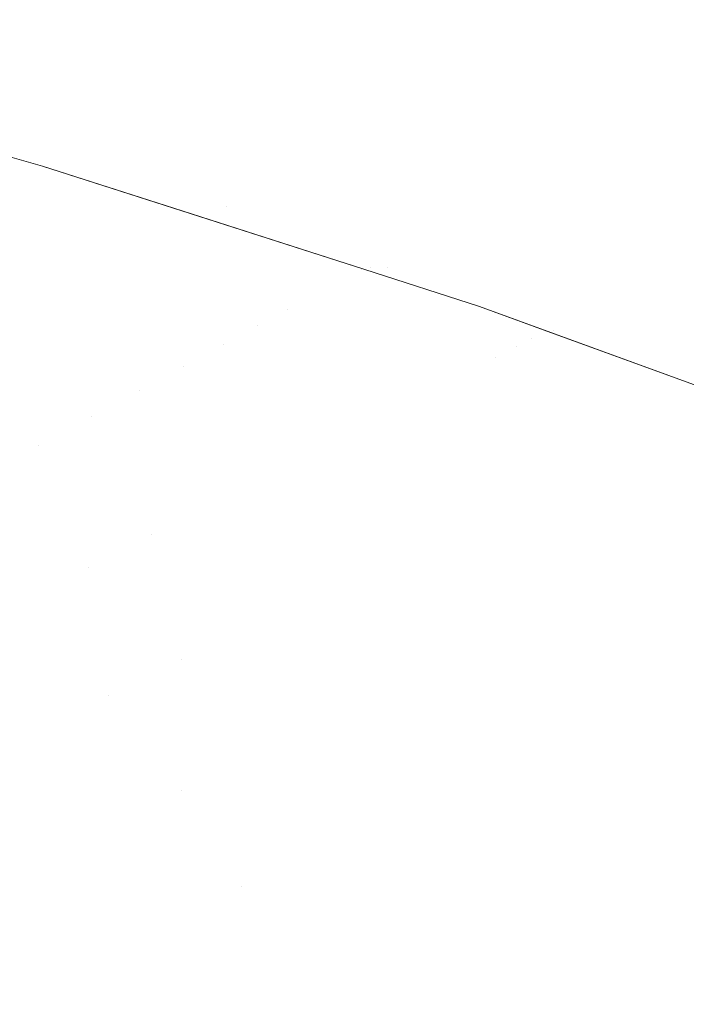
# Model space of a CAD drawing. Header units: centimetres. Extents: x -62 to 63, y 4 to 6.
# Tile 227 of 256: x -20.1065 to -20.088, y 5.9586 to 5.986. Entities that reach past the tile are written whole.
import ezdxf

# ---------------------------------------------------------------- set-up
doc = ezdxf.new("R2010")
doc.units = ezdxf.units.CM
doc.header["$LTSCALE"] = 2.54
doc.layers.add('Lucido design-1', color=7, linetype='Continuous')

# ---------------------------------------------------------------- blocks, each defined once
blk = doc.blocks.new('Gruppo-4-1')
at = {"color": 7, "linetype": 'Continuous', "lineweight": 9}
for points, invisible_edges in [([(62.978378, 5.986815, -2276.27217), (-61.851453, 5.986815, -2276.27217), (-61.851453, 5.984551, -2276.26844), (62.978378, 5.984551, -2276.26844)], 5), ([(-20.105485, 5.985551, -2276.681387), (-20.108271, 5.985551, -2276.68577), (-20.113974, 5.987031, -2276.685154), (-20.111141, 5.987031, -2276.680697)], 15), ([(-20.111141, 5.987031, -2276.680697), (-20.108002, 5.987031, -2276.676297), (-20.102398, 5.985551, -2276.677061), (-20.105485, 5.985551, -2276.681387)], 15), ([(-20.099018, 5.985551, -2276.672797), (-20.102398, 5.985551, -2276.677061), (-20.108002, 5.987031, -2276.676297), (-20.104565, 5.987031, -2276.671961)], 15), ([(-20.104565, 5.987031, -2276.671961), (-20.10084, 5.987031, -2276.667694), (-20.095355, 5.985551, -2276.668601), (-20.099018, 5.985551, -2276.672797)], 15), ([(-20.091418, 5.985551, -2276.664477), (-20.095355, 5.985551, -2276.668601), (-20.10084, 5.987031, -2276.667694), (-20.096836, 5.987031, -2276.6635)], 15), ([(-20.096836, 5.987031, -2276.6635), (-20.092564, 5.987031, -2276.659385), (-20.087218, 5.985551, -2276.66043), (-20.091418, 5.985551, -2276.664477)], 15), ([(-20.082765, 5.985551, -2276.656464), (-20.087218, 5.985551, -2276.66043), (-20.092564, 5.987031, -2276.659385), (-20.088036, 5.987031, -2276.655352)], 15), ([(-20.105886, 5.981893, -2276.92217), (-20.11897, 5.985541, -2276.72217), (-20.113252, 5.983947, -2276.72217)], 9), ([(-20.11897, 5.985541, -2276.72217), (-20.105886, 5.981893, -2276.92217), (-20.107662, 5.982388, -2276.92217)], 9), ([(-20.10515, 5.984013, -2276.690732), (-20.107276, 5.984013, -2276.695139), (-20.11291, 5.985551, -2276.694685), (-20.110749, 5.985551, -2276.690205)], 15), ([(-20.110749, 5.985551, -2276.690205), (-20.108271, 5.985551, -2276.68577), (-20.102714, 5.984013, -2276.686371), (-20.10515, 5.984013, -2276.690732)], 15), ([(-20.099974, 5.984013, -2276.68206), (-20.102714, 5.984013, -2276.686371), (-20.108271, 5.985551, -2276.68577), (-20.105485, 5.985551, -2276.681387)], 15), ([(-20.105485, 5.985551, -2276.681387), (-20.102398, 5.985551, -2276.677061), (-20.096937, 5.984013, -2276.677805), (-20.099974, 5.984013, -2276.68206)], 15), ([(-20.093613, 5.984013, -2276.673611), (-20.096937, 5.984013, -2276.677805), (-20.102398, 5.985551, -2276.677061), (-20.099018, 5.985551, -2276.672797)], 15), ([(-20.099018, 5.985551, -2276.672797), (-20.095355, 5.985551, -2276.668601), (-20.090011, 5.984013, -2276.669484), (-20.093613, 5.984013, -2276.673611)], 15), ([(-20.086139, 5.984013, -2276.665428), (-20.090011, 5.984013, -2276.669484), (-20.095355, 5.985551, -2276.668601), (-20.091418, 5.985551, -2276.664477)], 15), ([(-20.091418, 5.985551, -2276.664477), (-20.087218, 5.985551, -2276.66043), (-20.082007, 5.984013, -2276.661448), (-20.086139, 5.984013, -2276.665428)], 15), ([(62.978378, 5.984551, -2276.26844), (-61.851453, 5.984551, -2276.26844), (-61.851453, 5.982127, -2276.264812), (62.978378, 5.982127, -2276.264812)], 5), ([(-20.113252, 5.983947, -2276.72217), (-20.107662, 5.982388, -2276.72217), (-20.105886, 5.981893, -2276.72217), (-20.105886, 5.981893, -2276.92217)], 12), ([(-20.106179, 5.982418, -2276.708787), (-20.106997, 5.982418, -2276.713237), (-20.112566, 5.984013, -2276.713089), (-20.111734, 5.984013, -2276.708565)], 15), ([(-20.111734, 5.984013, -2276.708565), (-20.110573, 5.984013, -2276.704061), (-20.105036, 5.982418, -2276.704357), (-20.106179, 5.982418, -2276.708787)], 15), ([(-20.103573, 5.982418, -2276.699952), (-20.105036, 5.982418, -2276.704357), (-20.110573, 5.984013, -2276.704061), (-20.109085, 5.984013, -2276.699584)], 15), ([(-20.109085, 5.984013, -2276.699584), (-20.107276, 5.984013, -2276.695139), (-20.101793, 5.982418, -2276.69558), (-20.103573, 5.982418, -2276.699952)], 15), ([(-20.099702, 5.982418, -2276.691245), (-20.101793, 5.982418, -2276.69558), (-20.107276, 5.984013, -2276.695139), (-20.10515, 5.984013, -2276.690732)], 15), ([(-20.10515, 5.984013, -2276.690732), (-20.102714, 5.984013, -2276.686371), (-20.097305, 5.982418, -2276.686955), (-20.099702, 5.982418, -2276.691245)], 15), ([(-20.09461, 5.982418, -2276.682714), (-20.097305, 5.982418, -2276.686955), (-20.102714, 5.984013, -2276.686371), (-20.099974, 5.984013, -2276.68206)], 15), ([(-20.099974, 5.984013, -2276.68206), (-20.096937, 5.984013, -2276.677805), (-20.091623, 5.982418, -2276.678529), (-20.09461, 5.982418, -2276.682714)], 15), ([(-20.088353, 5.982418, -2276.674404), (-20.091623, 5.982418, -2276.678529), (-20.096937, 5.984013, -2276.677805), (-20.093613, 5.984013, -2276.673611)], 15), ([(-20.093613, 5.984013, -2276.673611), (-20.090011, 5.984013, -2276.669484), (-20.084809, 5.982418, -2276.670344), (-20.088353, 5.982418, -2276.674404)], 15), ([(-20.081001, 5.982418, -2276.666355), (-20.084809, 5.982418, -2276.670344), (-20.090011, 5.984013, -2276.669484), (-20.086139, 5.984013, -2276.665428)], 15), ([(-20.105886, 5.981893, -2276.72217), (-20.107662, 5.982388, -2276.72217), (-20.107489, 5.982418, -2276.7177)], 10), ([(-20.105886, 5.981893, -2276.72217), (-20.107489, 5.982418, -2276.7177), (-20.096809, 5.979077, -2276.717842)], 11), ([(-20.107489, 5.982418, -2276.7177), (-20.106997, 5.982418, -2276.713237), (-20.096333, 5.979077, -2276.713521), (-20.096809, 5.979077, -2276.717842)], 15), ([(-20.106997, 5.982418, -2276.713237), (-20.106179, 5.982418, -2276.708787), (-20.10078, 5.980772, -2276.709003)], 11), ([(-20.10078, 5.980772, -2276.709003), (-20.096333, 5.979077, -2276.713521), (-20.106997, 5.982418, -2276.713237)], 11), ([(-20.10078, 5.980772, -2276.709003), (-20.106179, 5.982418, -2276.708787), (-20.105036, 5.982418, -2276.704357), (-20.099656, 5.980772, -2276.704644)], 15), ([(-20.099656, 5.980772, -2276.704644), (-20.105036, 5.982418, -2276.704357), (-20.103573, 5.982418, -2276.699952), (-20.098216, 5.980772, -2276.700311)], 15), ([(-20.098216, 5.980772, -2276.700311), (-20.103573, 5.982418, -2276.699952), (-20.101793, 5.982418, -2276.69558), (-20.096465, 5.980772, -2276.696009)], 15), ([(-20.096465, 5.980772, -2276.696009), (-20.101793, 5.982418, -2276.69558), (-20.099702, 5.982418, -2276.691245), (-20.094407, 5.980772, -2276.691744)], 15), ([(-20.094407, 5.980772, -2276.691744), (-20.099702, 5.982418, -2276.691245), (-20.097305, 5.982418, -2276.686955), (-20.092049, 5.980772, -2276.687523)], 15), ([(-20.089397, 5.980772, -2276.683351), (-20.092049, 5.980772, -2276.687523), (-20.097305, 5.982418, -2276.686955), (-20.09461, 5.982418, -2276.682714)], 15), ([(-20.09461, 5.982418, -2276.682714), (-20.091623, 5.982418, -2276.678529), (-20.086459, 5.980772, -2276.679233), (-20.089397, 5.980772, -2276.683351)], 15), ([(-20.083242, 5.980772, -2276.675174), (-20.086459, 5.980772, -2276.679233), (-20.091623, 5.982418, -2276.678529), (-20.088353, 5.982418, -2276.674404)], 15), ([(-20.088353, 5.982418, -2276.674404), (-20.084809, 5.982418, -2276.670344), (-20.079755, 5.980772, -2276.67118), (-20.083242, 5.980772, -2276.675174)], 15), ([(62.978378, 5.982127, -2276.264812), (-61.851453, 5.982127, -2276.264812), (-61.851453, 5.979547, -2276.261294), (62.978378, 5.979547, -2276.261294)], 5), ([(-20.102841, 5.980419, -2276.931524), (-20.10824, 5.982058, -2276.931524), (-20.107915, 5.982258, -2276.928414), (-20.102502, 5.980615, -2276.928414)], 15), ([(-20.102502, 5.980615, -2276.928414), (-20.107915, 5.982258, -2276.928414), (-20.107719, 5.982378, -2276.925294), (-20.102299, 5.980733, -2276.925294)], 15), ([(-20.107719, 5.982378, -2276.925294), (-20.107662, 5.982388, -2276.92217), (-20.105886, 5.981893, -2276.92217)], 9), ([(-20.102299, 5.980733, -2276.925294), (-20.107719, 5.982378, -2276.925294), (-20.105886, 5.981893, -2276.92217)], 11), ([(-20.103315, 5.980145, -2276.934621), (-20.108695, 5.981779, -2276.934621), (-20.10824, 5.982058, -2276.931524), (-20.102841, 5.980419, -2276.931524)], 15), ([(-20.105886, 5.981893, -2276.72217), (-20.096983, 5.97903, -2276.72217), (-20.096983, 5.97903, -2276.92217), (-20.102247, 5.980722, -2276.92217)], 10), ([(-20.102247, 5.980722, -2276.92217), (-20.105886, 5.981893, -2276.92217), (-20.105886, 5.981893, -2276.72217)], 10), ([(-20.096809, 5.979077, -2276.717842), (-20.096983, 5.97903, -2276.72217), (-20.105886, 5.981893, -2276.72217)], 9), ([(-20.105886, 5.981893, -2276.92217), (-20.102247, 5.980722, -2276.92217), (-20.102299, 5.980733, -2276.925294)], 10), ([(-20.103921, 5.979794, -2276.9377), (-20.109277, 5.981421, -2276.9377), (-20.108695, 5.981779, -2276.934621), (-20.103315, 5.980145, -2276.934621)], 15), ([(-20.104658, 5.979368, -2276.940757), (-20.109986, 5.980986, -2276.940757), (-20.109277, 5.981421, -2276.9377), (-20.103921, 5.979794, -2276.9377)], 15), ([(-20.105524, 5.978867, -2276.943786), (-20.110818, 5.980475, -2276.943786), (-20.109986, 5.980986, -2276.940757), (-20.104658, 5.979368, -2276.940757)], 15), ([(-20.099656, 5.980772, -2276.704644), (-20.094434, 5.979077, -2276.704923), (-20.09554, 5.979077, -2276.709213), (-20.10078, 5.980772, -2276.709003)], 15), ([(-20.10078, 5.980772, -2276.709003), (-20.09554, 5.979077, -2276.709213), (-20.096333, 5.979077, -2276.713521)], 11), ([(-20.098216, 5.980772, -2276.700311), (-20.093017, 5.979077, -2276.700658), (-20.094434, 5.979077, -2276.704923), (-20.099656, 5.980772, -2276.704644)], 15), ([(-20.096465, 5.980772, -2276.696009), (-20.091294, 5.979077, -2276.696425), (-20.093017, 5.979077, -2276.700658), (-20.098216, 5.980772, -2276.700311)], 15), ([(-20.094407, 5.980772, -2276.691744), (-20.089269, 5.979077, -2276.692228), (-20.091294, 5.979077, -2276.696425), (-20.096465, 5.980772, -2276.696009)], 15), ([(-20.092049, 5.980772, -2276.687523), (-20.086949, 5.979077, -2276.688074), (-20.089269, 5.979077, -2276.692228), (-20.094407, 5.980772, -2276.691744)], 15), ([(-20.084339, 5.979077, -2276.683968), (-20.086949, 5.979077, -2276.688074), (-20.092049, 5.980772, -2276.687523), (-20.089397, 5.980772, -2276.683351)], 15), ([(-20.089397, 5.980772, -2276.683351), (-20.086459, 5.980772, -2276.679233), (-20.081447, 5.979077, -2276.679916), (-20.084339, 5.979077, -2276.683968)], 15), ([(-20.102502, 5.980615, -2276.928414), (-20.09725, 5.978923, -2276.928414), (-20.097602, 5.978731, -2276.931524), (-20.102841, 5.980419, -2276.931524)], 15), ([(-20.102299, 5.980733, -2276.925294), (-20.097039, 5.979038, -2276.925294), (-20.09725, 5.978923, -2276.928414), (-20.102502, 5.980615, -2276.928414)], 15), ([(-20.102247, 5.980722, -2276.92217), (-20.096983, 5.97903, -2276.92217), (-20.097039, 5.979038, -2276.925294), (-20.102299, 5.980733, -2276.925294)], 14), ([(-20.106516, 5.978293, -2276.946785), (-20.111772, 5.979889, -2276.946785), (-20.110818, 5.980475, -2276.943786), (-20.105524, 5.978867, -2276.943786)], 15), ([(-20.102841, 5.980419, -2276.931524), (-20.097602, 5.978731, -2276.931524), (-20.098093, 5.978463, -2276.934621), (-20.103315, 5.980145, -2276.934621)], 15), ([(-20.103315, 5.980145, -2276.934621), (-20.098093, 5.978463, -2276.934621), (-20.098722, 5.97812, -2276.9377), (-20.103921, 5.979794, -2276.9377)], 15), ([(-20.107632, 5.977647, -2276.94975), (-20.112845, 5.97923, -2276.94975), (-20.111772, 5.979889, -2276.946785), (-20.106516, 5.978293, -2276.946785)], 15), ([(-20.099088, 5.97792, -2276.939231), (-20.099487, 5.977702, -2276.940757), (-20.104658, 5.979368, -2276.940757), (-20.103921, 5.979794, -2276.9377)], 15), ([(-20.103921, 5.979794, -2276.9377), (-20.098722, 5.97812, -2276.9377), (-20.099088, 5.97792, -2276.939231)], 11), ([(62.978378, 5.979547, -2276.261294), (-61.851453, 5.979547, -2276.261294), (-61.851453, 5.976816, -2276.257891), (62.978378, 5.976816, -2276.257891)], 5), ([(-20.09992, 5.977466, -2276.942275), (-20.100386, 5.977212, -2276.943786), (-20.105524, 5.978867, -2276.943786), (-20.104658, 5.979368, -2276.940757)], 15), ([(-20.104658, 5.979368, -2276.940757), (-20.099487, 5.977702, -2276.940757), (-20.09992, 5.977466, -2276.942275)], 11), ([(-20.100884, 5.97694, -2276.94529), (-20.101416, 5.97665, -2276.946785), (-20.106516, 5.978293, -2276.946785), (-20.105524, 5.978867, -2276.943786)], 15), ([(-20.105524, 5.978867, -2276.943786), (-20.100386, 5.977212, -2276.943786), (-20.100884, 5.97694, -2276.94529)], 11), ([(-20.092324, 5.977101, -2276.929971), (-20.092525, 5.976998, -2276.931524), (-20.097602, 5.978731, -2276.931524), (-20.09725, 5.978923, -2276.928414)], 15), ([(-20.09216, 5.977186, -2276.928414), (-20.09725, 5.978923, -2276.928414), (-20.097039, 5.979038, -2276.925294), (-20.091942, 5.977299, -2276.925294)], 15), ([(-20.09725, 5.978923, -2276.928414), (-20.09216, 5.977186, -2276.928414), (-20.092324, 5.977101, -2276.929971)], 11), ([(-20.097039, 5.979038, -2276.925294), (-20.096983, 5.97903, -2276.92217), (-20.093773, 5.977998, -2276.92217)], 9), ([(-20.093773, 5.977998, -2276.92217), (-20.091942, 5.977299, -2276.925294), (-20.097039, 5.979038, -2276.925294)], 11), ([(-20.093773, 5.977998, -2276.72217), (-20.096983, 5.97903, -2276.72217), (-20.096809, 5.979077, -2276.717842)], 10), ([(-20.096983, 5.97903, -2276.72217), (-20.093773, 5.977998, -2276.72217), (-20.093773, 5.977998, -2276.92217), (-20.096983, 5.97903, -2276.92217)], 10), ([(-20.096809, 5.979077, -2276.717842), (-20.091712, 5.977336, -2276.71791), (-20.093773, 5.977998, -2276.72217)], 11), ([(-20.091712, 5.977336, -2276.71791), (-20.096809, 5.979077, -2276.717842), (-20.096333, 5.979077, -2276.713521), (-20.091243, 5.977336, -2276.713657)], 15), ([(-20.091243, 5.977336, -2276.713657), (-20.096333, 5.979077, -2276.713521), (-20.09554, 5.979077, -2276.709213), (-20.090463, 5.977336, -2276.709416)], 15), ([(-20.090463, 5.977336, -2276.709416), (-20.09554, 5.979077, -2276.709213), (-20.094434, 5.979077, -2276.704923), (-20.089374, 5.977336, -2276.705193)], 15), ([(-20.089374, 5.977336, -2276.705193), (-20.094434, 5.979077, -2276.704923), (-20.093017, 5.979077, -2276.700658), (-20.08798, 5.977336, -2276.700995)], 15), ([(-20.08798, 5.977336, -2276.700995), (-20.093017, 5.979077, -2276.700658), (-20.091294, 5.979077, -2276.696425), (-20.086283, 5.977336, -2276.696828)], 15), ([(-20.086283, 5.977336, -2276.696828), (-20.091294, 5.979077, -2276.696425), (-20.089269, 5.979077, -2276.692228), (-20.08429, 5.977336, -2276.692697)], 15), ([(-20.08429, 5.977336, -2276.692697), (-20.089269, 5.979077, -2276.692228), (-20.086949, 5.979077, -2276.688074), (-20.082006, 5.977336, -2276.688608)], 15), ([(-20.092761, 5.976876, -2276.933075), (-20.093033, 5.976736, -2276.934621), (-20.098093, 5.978463, -2276.934621), (-20.097602, 5.978731, -2276.931524)], 15), ([(-20.097602, 5.978731, -2276.931524), (-20.092525, 5.976998, -2276.931524), (-20.092761, 5.976876, -2276.933075)], 11), ([(-20.093341, 5.976577, -2276.936163), (-20.093684, 5.976401, -2276.9377), (-20.098722, 5.97812, -2276.9377), (-20.098093, 5.978463, -2276.934621)], 15), ([(-20.098093, 5.978463, -2276.934621), (-20.093033, 5.976736, -2276.934621), (-20.093341, 5.976577, -2276.936163)], 11), ([(-20.101979, 5.976343, -2276.948272), (-20.102574, 5.976018, -2276.94975), (-20.107632, 5.977647, -2276.94975), (-20.106516, 5.978293, -2276.946785)], 15), ([(-20.106516, 5.978293, -2276.946785), (-20.101416, 5.97665, -2276.946785), (-20.101979, 5.976343, -2276.948272)], 11), ([(-20.099088, 5.97792, -2276.939231), (-20.098722, 5.97812, -2276.9377), (-20.093684, 5.976401, -2276.9377), (-20.094063, 5.976206, -2276.939231)], 15), ([(-20.094063, 5.976206, -2276.939231), (-20.094476, 5.975992, -2276.940757), (-20.099487, 5.977702, -2276.940757), (-20.099088, 5.97792, -2276.939231)], 15), ([(-20.086951, 5.975506, -2276.92217), (-20.091879, 5.977306, -2276.92217), (-20.093773, 5.977998, -2276.72217), (-20.086951, 5.975506, -2276.72217)], 10), ([(-20.091879, 5.977306, -2276.92217), (-20.093773, 5.977998, -2276.92217), (-20.093773, 5.977998, -2276.72217)], 10), ([(-20.086951, 5.975506, -2276.72217), (-20.093773, 5.977998, -2276.72217), (-20.091712, 5.977336, -2276.71791)], 10), ([(-20.093773, 5.977998, -2276.92217), (-20.091879, 5.977306, -2276.92217), (-20.091942, 5.977299, -2276.925294)], 10), ([(-20.1032, 5.975676, -2276.951217), (-20.103858, 5.975318, -2276.952675), (-20.108869, 5.976932, -2276.952675), (-20.107632, 5.977647, -2276.94975)], 15), ([(-20.107632, 5.977647, -2276.94975), (-20.102574, 5.976018, -2276.94975), (-20.1032, 5.975676, -2276.951217)], 11), ([(-20.09992, 5.977466, -2276.942275), (-20.099487, 5.977702, -2276.940757), (-20.094476, 5.975992, -2276.940757), (-20.094924, 5.975762, -2276.942275)], 15), ([(-20.100884, 5.97694, -2276.94529), (-20.100386, 5.977212, -2276.943786), (-20.095406, 5.975513, -2276.943786), (-20.095923, 5.975247, -2276.94529)], 15), ([(-20.094924, 5.975762, -2276.942275), (-20.095406, 5.975513, -2276.943786), (-20.100386, 5.977212, -2276.943786), (-20.09992, 5.977466, -2276.942275)], 15), ([(-20.087103, 5.975472, -2276.926855), (-20.087235, 5.975407, -2276.928414), (-20.09216, 5.977186, -2276.928414), (-20.091942, 5.977299, -2276.925294)], 15), ([(-20.091879, 5.977306, -2276.92217), (-20.086951, 5.975506, -2276.92217), (-20.087009, 5.975518, -2276.925294), (-20.091942, 5.977299, -2276.925294)], 14), ([(-20.091942, 5.977299, -2276.925294), (-20.087009, 5.975518, -2276.925294), (-20.087103, 5.975472, -2276.926855)], 11), ([(-20.091712, 5.977336, -2276.71791), (-20.086779, 5.975554, -2276.717976), (-20.086951, 5.975506, -2276.72217)], 11), ([(-20.091243, 5.977336, -2276.713657), (-20.086317, 5.975554, -2276.713788), (-20.086779, 5.975554, -2276.717976), (-20.091712, 5.977336, -2276.71791)], 15), ([(-20.090463, 5.977336, -2276.709416), (-20.085549, 5.975554, -2276.709612), (-20.086317, 5.975554, -2276.713788), (-20.091243, 5.977336, -2276.713657)], 15), ([(-20.089374, 5.977336, -2276.705193), (-20.084477, 5.975554, -2276.705454), (-20.085549, 5.975554, -2276.709612), (-20.090463, 5.977336, -2276.709416)], 15), ([(-20.08798, 5.977336, -2276.700995), (-20.083104, 5.975554, -2276.701321), (-20.084477, 5.975554, -2276.705454), (-20.089374, 5.977336, -2276.705193)], 15), ([(-20.095923, 5.975247, -2276.94529), (-20.096473, 5.974963, -2276.946785), (-20.101416, 5.97665, -2276.946785), (-20.100884, 5.97694, -2276.94529)], 15), ([(-20.092761, 5.976876, -2276.933075), (-20.092525, 5.976998, -2276.931524), (-20.087611, 5.975224, -2276.931524), (-20.087855, 5.975105, -2276.933075)], 15), ([(-20.087404, 5.975325, -2276.929971), (-20.087611, 5.975224, -2276.931524), (-20.092525, 5.976998, -2276.931524), (-20.092324, 5.977101, -2276.929971)], 15), ([(-20.092324, 5.977101, -2276.929971), (-20.09216, 5.977186, -2276.928414), (-20.087235, 5.975407, -2276.928414), (-20.087404, 5.975325, -2276.929971)], 15), ([(62.978378, 5.976816, -2276.257891), (-61.851453, 5.976816, -2276.257891), (-61.851453, 5.97394, -2276.254611), (62.978378, 5.97394, -2276.254611)], 5), ([(-20.104545, 5.974942, -2276.954122), (-20.105263, 5.974551, -2276.955559), (-20.110223, 5.976149, -2276.955559), (-20.108869, 5.976932, -2276.952675)], 15), ([(-20.108869, 5.976932, -2276.952675), (-20.103858, 5.975318, -2276.952675), (-20.104545, 5.974942, -2276.954122)], 11), ([(-20.093341, 5.976577, -2276.936163), (-20.093033, 5.976736, -2276.934621), (-20.088136, 5.974968, -2276.934621), (-20.088454, 5.974813, -2276.936163)], 15), ([(-20.087855, 5.975105, -2276.933075), (-20.088136, 5.974968, -2276.934621), (-20.093033, 5.976736, -2276.934621), (-20.092761, 5.976876, -2276.933075)], 15), ([(-20.101979, 5.976343, -2276.948272), (-20.101416, 5.97665, -2276.946785), (-20.096473, 5.974963, -2276.946785), (-20.097056, 5.974663, -2276.948272)], 15), ([(-20.094063, 5.976206, -2276.939231), (-20.093684, 5.976401, -2276.9377), (-20.088809, 5.97464, -2276.9377), (-20.0892, 5.97445, -2276.939231)], 15), ([(-20.088454, 5.974813, -2276.936163), (-20.088809, 5.97464, -2276.9377), (-20.093684, 5.976401, -2276.9377), (-20.093341, 5.976577, -2276.936163)], 15), ([(-20.10601, 5.974143, -2276.956983), (-20.106786, 5.97372, -2276.958396), (-20.111691, 5.9753, -2276.958396), (-20.110223, 5.976149, -2276.955559)], 15), ([(-20.110223, 5.976149, -2276.955559), (-20.105263, 5.974551, -2276.955559), (-20.10601, 5.974143, -2276.956983)], 11), ([(-20.097056, 5.974663, -2276.948272), (-20.097672, 5.974345, -2276.94975), (-20.102574, 5.976018, -2276.94975), (-20.101979, 5.976343, -2276.948272)], 15), ([(-20.0892, 5.97445, -2276.939231), (-20.089627, 5.974242, -2276.940757), (-20.094476, 5.975992, -2276.940757), (-20.094063, 5.976206, -2276.939231)], 15), ([(-20.1032, 5.975676, -2276.951217), (-20.102574, 5.976018, -2276.94975), (-20.097672, 5.974345, -2276.94975), (-20.098321, 5.974011, -2276.951217)], 15), ([(-20.094924, 5.975762, -2276.942275), (-20.094476, 5.975992, -2276.940757), (-20.089627, 5.974242, -2276.940757), (-20.09009, 5.974016, -2276.942275)], 15), ([(-20.098321, 5.974011, -2276.951217), (-20.099001, 5.97366, -2276.952675), (-20.103858, 5.975318, -2276.952675), (-20.1032, 5.975676, -2276.951217)], 15), ([(-20.09009, 5.974016, -2276.942275), (-20.090588, 5.973773, -2276.943786), (-20.095406, 5.975513, -2276.943786), (-20.094924, 5.975762, -2276.942275)], 15), ([(-20.104545, 5.974942, -2276.954122), (-20.103858, 5.975318, -2276.952675), (-20.099001, 5.97366, -2276.952675), (-20.099713, 5.973293, -2276.954122)], 15), ([(-20.095923, 5.975247, -2276.94529), (-20.095406, 5.975513, -2276.943786), (-20.090588, 5.973773, -2276.943786), (-20.091121, 5.973513, -2276.94529)], 15), ([(-20.091121, 5.973513, -2276.94529), (-20.091689, 5.973236, -2276.946785), (-20.096473, 5.974963, -2276.946785), (-20.095923, 5.975247, -2276.94529)], 15), ([(-20.083114, 5.973296, -2276.933075), (-20.083404, 5.973162, -2276.934621), (-20.088136, 5.974968, -2276.934621), (-20.087855, 5.975105, -2276.933075)], 15), ([(-20.099713, 5.973293, -2276.954122), (-20.100456, 5.97291, -2276.955559), (-20.105263, 5.974551, -2276.955559), (-20.104545, 5.974942, -2276.954122)], 15), ([(-20.097056, 5.974663, -2276.948272), (-20.096473, 5.974963, -2276.946785), (-20.091689, 5.973236, -2276.946785), (-20.092292, 5.972943, -2276.948272)], 15), ([(-20.083732, 5.973011, -2276.936163), (-20.084097, 5.972843, -2276.9377), (-20.088809, 5.97464, -2276.9377), (-20.088454, 5.974813, -2276.936163)], 15), ([(-20.088454, 5.974813, -2276.936163), (-20.088136, 5.974968, -2276.934621), (-20.083404, 5.973162, -2276.934621), (-20.083732, 5.973011, -2276.936163)], 15), ([(-20.10601, 5.974143, -2276.956983), (-20.105263, 5.974551, -2276.955559), (-20.100456, 5.97291, -2276.955559), (-20.101229, 5.972512, -2276.956983)], 15), ([(-20.092292, 5.972943, -2276.948272), (-20.092928, 5.972632, -2276.94975), (-20.097672, 5.974345, -2276.94975), (-20.097056, 5.974663, -2276.948272)], 15), ([(-20.0892, 5.97445, -2276.939231), (-20.088809, 5.97464, -2276.9377), (-20.084097, 5.972843, -2276.9377), (-20.0845, 5.972657, -2276.939231)], 15), ([(-20.098321, 5.974011, -2276.951217), (-20.097672, 5.974345, -2276.94975), (-20.092928, 5.972632, -2276.94975), (-20.093598, 5.972306, -2276.951217)], 15), ([(-20.09009, 5.974016, -2276.942275), (-20.089627, 5.974242, -2276.940757), (-20.08494, 5.972453, -2276.940757), (-20.085417, 5.972233, -2276.942275)], 15), ([(-20.0845, 5.972657, -2276.939231), (-20.08494, 5.972453, -2276.940757), (-20.089627, 5.974242, -2276.940757), (-20.0892, 5.97445, -2276.939231)], 15), ([(62.978378, 5.97394, -2276.254611), (-61.851453, 5.97394, -2276.254611), (-61.851453, 5.970923, -2276.251459), (62.978378, 5.970923, -2276.251459)], 5), ([(-20.101229, 5.972512, -2276.956983), (-20.102033, 5.972098, -2276.958396), (-20.106786, 5.97372, -2276.958396), (-20.10601, 5.974143, -2276.956983)], 15), ([(-20.093598, 5.972306, -2276.951217), (-20.094301, 5.971963, -2276.952675), (-20.099001, 5.97366, -2276.952675), (-20.098321, 5.974011, -2276.951217)], 15), ([(-20.085417, 5.972233, -2276.942275), (-20.085931, 5.971996, -2276.943786), (-20.090588, 5.973773, -2276.943786), (-20.09009, 5.974016, -2276.942275)], 15), ([(-20.102866, 5.971668, -2276.959797), (-20.103727, 5.971224, -2276.961185), (-20.108423, 5.972827, -2276.961185), (-20.106786, 5.97372, -2276.958396)], 15), ([(-20.106786, 5.97372, -2276.958396), (-20.102033, 5.972098, -2276.958396), (-20.102866, 5.971668, -2276.959797)], 11), ([(-20.099713, 5.973293, -2276.954122), (-20.099001, 5.97366, -2276.952675), (-20.094301, 5.971963, -2276.952675), (-20.095036, 5.971605, -2276.954122)], 15), ([(-20.091121, 5.973513, -2276.94529), (-20.090588, 5.973773, -2276.943786), (-20.085931, 5.971996, -2276.943786), (-20.086481, 5.971743, -2276.94529)], 15), ([(-20.086481, 5.971743, -2276.94529), (-20.087067, 5.971472, -2276.946785), (-20.091689, 5.973236, -2276.946785), (-20.091121, 5.973513, -2276.94529)], 15), ([(-20.095036, 5.971605, -2276.954122), (-20.095804, 5.971231, -2276.955559), (-20.100456, 5.97291, -2276.955559), (-20.099713, 5.973293, -2276.954122)], 15), ([(-20.092292, 5.972943, -2276.948272), (-20.091689, 5.973236, -2276.946785), (-20.087067, 5.971472, -2276.946785), (-20.087688, 5.971186, -2276.948272)], 15), ([(-20.101229, 5.972512, -2276.956983), (-20.100456, 5.97291, -2276.955559), (-20.095804, 5.971231, -2276.955559), (-20.096603, 5.970841, -2276.956983)], 15), ([(-20.087688, 5.971186, -2276.948272), (-20.088344, 5.970883, -2276.94975), (-20.092928, 5.972632, -2276.94975), (-20.092292, 5.972943, -2276.948272)], 15), ([(-20.104618, 5.970765, -2276.96256), (-20.105536, 5.970292, -2276.963922), (-20.11017, 5.971874, -2276.963922), (-20.108423, 5.972827, -2276.961185)], 15), ([(-20.108423, 5.972827, -2276.961185), (-20.103727, 5.971224, -2276.961185), (-20.104618, 5.970765, -2276.96256)], 11), ([(-20.093598, 5.972306, -2276.951217), (-20.092928, 5.972632, -2276.94975), (-20.088344, 5.970883, -2276.94975), (-20.089034, 5.970564, -2276.951217)], 15), ([(-20.096603, 5.970841, -2276.956983), (-20.097433, 5.970437, -2276.958396), (-20.102033, 5.972098, -2276.958396), (-20.101229, 5.972512, -2276.956983)], 15), ([(-20.089034, 5.970564, -2276.951217), (-20.089759, 5.97023, -2276.952675), (-20.094301, 5.971963, -2276.952675), (-20.093598, 5.972306, -2276.951217)], 15), ([(-20.102866, 5.971668, -2276.959797), (-20.102033, 5.972098, -2276.958396), (-20.097433, 5.970437, -2276.958396), (-20.098293, 5.970018, -2276.959797)], 15), ([(-20.107452, 5.969304, -2276.966604), (-20.112021, 5.970863, -2276.966604), (-20.11017, 5.971874, -2276.963922), (-20.105536, 5.970292, -2276.963922)], 15), ([(-20.095036, 5.971605, -2276.954122), (-20.094301, 5.971963, -2276.952675), (-20.089759, 5.97023, -2276.952675), (-20.090517, 5.96988, -2276.954122)], 15), ([(-20.098293, 5.970018, -2276.959797), (-20.099183, 5.969584, -2276.961185), (-20.103727, 5.971224, -2276.961185), (-20.102866, 5.971668, -2276.959797)], 15), ([(-20.090517, 5.96988, -2276.954122), (-20.091308, 5.969515, -2276.955559), (-20.095804, 5.971231, -2276.955559), (-20.095036, 5.971605, -2276.954122)], 15), ([(-20.104618, 5.970765, -2276.96256), (-20.103727, 5.971224, -2276.961185), (-20.099183, 5.969584, -2276.961185), (-20.100103, 5.969135, -2276.96256)], 15), ([(-20.096603, 5.970841, -2276.956983), (-20.095804, 5.971231, -2276.955559), (-20.091308, 5.969515, -2276.955559), (-20.092132, 5.969135, -2276.956983)], 15), ([(-20.083245, 5.969396, -2276.948272), (-20.08392, 5.969101, -2276.94975), (-20.088344, 5.970883, -2276.94975), (-20.087688, 5.971186, -2276.948272)], 15), ([(62.978378, 5.970923, -2276.251459), (-61.851453, 5.970923, -2276.251459), (-61.851453, 5.967771, -2276.248442), (62.978378, 5.967771, -2276.248442)], 5), ([(-20.100103, 5.969135, -2276.96256), (-20.101051, 5.968673, -2276.963922), (-20.105536, 5.970292, -2276.963922), (-20.104618, 5.970765, -2276.96256)], 15), ([(-20.092132, 5.969135, -2276.956983), (-20.092987, 5.968741, -2276.958396), (-20.097433, 5.970437, -2276.958396), (-20.096603, 5.970841, -2276.956983)], 15), ([(-20.089034, 5.970564, -2276.951217), (-20.088344, 5.970883, -2276.94975), (-20.08392, 5.969101, -2276.94975), (-20.08463, 5.96879, -2276.951217)], 15), ([(-20.098293, 5.970018, -2276.959797), (-20.097433, 5.970437, -2276.958396), (-20.092987, 5.968741, -2276.958396), (-20.093874, 5.968331, -2276.959797)], 15), ([(-20.08463, 5.96879, -2276.951217), (-20.085376, 5.968464, -2276.952675), (-20.089759, 5.97023, -2276.952675), (-20.089034, 5.970564, -2276.951217)], 15), ([(-20.102027, 5.968197, -2276.96527), (-20.103031, 5.967708, -2276.966604), (-20.107452, 5.969304, -2276.966604), (-20.105536, 5.970292, -2276.963922)], 15), ([(-20.105536, 5.970292, -2276.963922), (-20.101051, 5.968673, -2276.963922), (-20.102027, 5.968197, -2276.96527)], 11), ([(-20.090517, 5.96988, -2276.954122), (-20.089759, 5.97023, -2276.952675), (-20.085376, 5.968464, -2276.952675), (-20.086156, 5.968123, -2276.954122)], 15), ([(-20.093874, 5.968331, -2276.959797), (-20.094792, 5.967908, -2276.961185), (-20.099183, 5.969584, -2276.961185), (-20.098293, 5.970018, -2276.959797)], 15), ([(-20.086156, 5.968123, -2276.954122), (-20.086969, 5.967767, -2276.955559), (-20.091308, 5.969515, -2276.955559), (-20.090517, 5.96988, -2276.954122)], 15), ([(-20.100103, 5.969135, -2276.96256), (-20.099183, 5.969584, -2276.961185), (-20.094792, 5.967908, -2276.961185), (-20.09574, 5.967471, -2276.96256)], 15), ([(-20.104062, 5.967206, -2276.967924), (-20.105119, 5.966691, -2276.969229), (-20.109473, 5.968263, -2276.969229), (-20.107452, 5.969304, -2276.966604)], 15), ([(-20.107452, 5.969304, -2276.966604), (-20.103031, 5.967708, -2276.966604), (-20.104062, 5.967206, -2276.967924)], 11), ([(-20.092132, 5.969135, -2276.956983), (-20.091308, 5.969515, -2276.955559), (-20.086969, 5.967767, -2276.955559), (-20.087817, 5.967397, -2276.956983)], 15), ([(-20.09574, 5.967471, -2276.96256), (-20.096717, 5.96702, -2276.963922), (-20.101051, 5.968673, -2276.963922), (-20.100103, 5.969135, -2276.96256)], 15), ([(-20.087817, 5.967397, -2276.956983), (-20.088697, 5.967012, -2276.958396), (-20.092987, 5.968741, -2276.958396), (-20.092132, 5.969135, -2276.956983)], 15), ([(-20.093874, 5.968331, -2276.959797), (-20.092987, 5.968741, -2276.958396), (-20.088697, 5.967012, -2276.958396), (-20.08961, 5.966613, -2276.959797)], 15), ([(-20.102027, 5.968197, -2276.96527), (-20.101051, 5.968673, -2276.963922), (-20.096717, 5.96702, -2276.963922), (-20.097724, 5.966555, -2276.96527)], 15), ([(-20.109473, 5.968263, -2276.969229), (-20.105119, 5.966691, -2276.969229), (-20.107308, 5.965623, -2276.971794), (-20.111593, 5.96717, -2276.971794)], 15), ([(-20.097724, 5.966555, -2276.96527), (-20.098758, 5.966078, -2276.966604), (-20.103031, 5.967708, -2276.966604), (-20.102027, 5.968197, -2276.96527)], 15), ([(-20.08961, 5.966613, -2276.959797), (-20.090554, 5.9662, -2276.961185), (-20.094792, 5.967908, -2276.961185), (-20.093874, 5.968331, -2276.959797)], 15), ([(62.978378, 5.967771, -2276.248442), (-61.851453, 5.967771, -2276.248442), (-61.851453, 5.964491, -2276.245566), (62.978378, 5.964491, -2276.245566)], 5), ([(-20.104062, 5.967206, -2276.967924), (-20.103031, 5.967708, -2276.966604), (-20.098758, 5.966078, -2276.966604), (-20.099821, 5.965588, -2276.967924)], 15), ([(-20.09574, 5.967471, -2276.96256), (-20.094792, 5.967908, -2276.961185), (-20.090554, 5.9662, -2276.961185), (-20.091529, 5.965774, -2276.96256)], 15), ([(-20.091529, 5.965774, -2276.96256), (-20.092535, 5.965334, -2276.963922), (-20.096717, 5.96702, -2276.963922), (-20.09574, 5.967471, -2276.96256)], 15), ([(-20.083659, 5.965629, -2276.956983), (-20.084563, 5.965254, -2276.958396), (-20.088697, 5.967012, -2276.958396), (-20.087817, 5.967397, -2276.956983)], 15), ([(-20.099821, 5.965588, -2276.967924), (-20.10091, 5.965085, -2276.969229), (-20.105119, 5.966691, -2276.969229), (-20.104062, 5.967206, -2276.967924)], 15), ([(-20.097724, 5.966555, -2276.96527), (-20.096717, 5.96702, -2276.963922), (-20.092535, 5.965334, -2276.963922), (-20.09357, 5.964882, -2276.96527)], 15), ([(-20.08961, 5.966613, -2276.959797), (-20.088697, 5.967012, -2276.958396), (-20.084563, 5.965254, -2276.958396), (-20.0855, 5.964866, -2276.959797)], 15), ([(-20.102026, 5.96457, -2276.970519), (-20.103168, 5.964043, -2276.971794), (-20.107308, 5.965623, -2276.971794), (-20.105119, 5.966691, -2276.969229)], 15), ([(-20.105119, 5.966691, -2276.969229), (-20.10091, 5.965085, -2276.969229), (-20.102026, 5.96457, -2276.970519)], 11), ([(-20.09357, 5.964882, -2276.96527), (-20.094635, 5.964416, -2276.966604), (-20.098758, 5.966078, -2276.966604), (-20.097724, 5.966555, -2276.96527)], 15), ([(-20.0855, 5.964866, -2276.959797), (-20.08647, 5.964464, -2276.961185), (-20.090554, 5.9662, -2276.961185), (-20.08961, 5.966613, -2276.959797)], 15), ([(-20.099821, 5.965588, -2276.967924), (-20.098758, 5.966078, -2276.966604), (-20.094635, 5.964416, -2276.966604), (-20.095728, 5.963939, -2276.967924)], 15), ([(-20.091529, 5.965774, -2276.96256), (-20.090554, 5.9662, -2276.961185), (-20.08647, 5.964464, -2276.961185), (-20.087471, 5.964049, -2276.96256)], 15), ([(-20.087471, 5.964049, -2276.96256), (-20.088504, 5.963621, -2276.963922), (-20.092535, 5.965334, -2276.963922), (-20.091529, 5.965774, -2276.96256)], 15), ([(-20.105525, 5.962956, -2276.974297), (-20.109595, 5.964509, -2276.974297), (-20.107308, 5.965623, -2276.971794), (-20.103168, 5.964043, -2276.971794)], 15), ([(-20.095728, 5.963939, -2276.967924), (-20.096849, 5.963449, -2276.969229), (-20.10091, 5.965085, -2276.969229), (-20.099821, 5.965588, -2276.967924)], 15), ([(-20.09357, 5.964882, -2276.96527), (-20.092535, 5.965334, -2276.963922), (-20.088504, 5.963621, -2276.963922), (-20.089568, 5.96318, -2276.96527)], 15), ([(-20.102026, 5.96457, -2276.970519), (-20.10091, 5.965085, -2276.969229), (-20.096849, 5.963449, -2276.969229), (-20.097997, 5.962947, -2276.970519)], 15), ([(-20.089568, 5.96318, -2276.96527), (-20.090661, 5.962727, -2276.966604), (-20.094635, 5.964416, -2276.966604), (-20.09357, 5.964882, -2276.96527)], 15), ([(62.978378, 5.962192, -2276.243721), (62.978378, 5.964491, -2276.245566), (-61.851453, 5.964491, -2276.245566), (-61.851453, 5.962192, -2276.243721)], 10), ([(-20.107976, 5.961824, -2276.976736), (-20.111973, 5.96335, -2276.976736), (-20.109595, 5.964509, -2276.974297), (-20.105525, 5.962956, -2276.974297)], 15), ([(-20.097997, 5.962947, -2276.970519), (-20.099172, 5.962433, -2276.971794), (-20.103168, 5.964043, -2276.971794), (-20.102026, 5.96457, -2276.970519)], 15), ([(-20.095728, 5.963939, -2276.967924), (-20.094635, 5.964416, -2276.966604), (-20.090661, 5.962727, -2276.966604), (-20.091784, 5.962262, -2276.967924)], 15), ([(-20.100372, 5.961909, -2276.973053), (-20.101597, 5.961373, -2276.974297), (-20.105525, 5.962956, -2276.974297), (-20.103168, 5.964043, -2276.971794)], 15), ([(-20.103168, 5.964043, -2276.971794), (-20.099172, 5.962433, -2276.971794), (-20.100372, 5.961909, -2276.973053)], 11), ([(-20.091784, 5.962262, -2276.967924), (-20.092935, 5.961785, -2276.969229), (-20.096849, 5.963449, -2276.969229), (-20.095728, 5.963939, -2276.967924)], 15), ([(-20.083567, 5.962299, -2276.96256), (-20.084626, 5.961882, -2276.963922), (-20.088504, 5.963621, -2276.963922), (-20.087471, 5.964049, -2276.96256)], 15), ([(-20.089568, 5.96318, -2276.96527), (-20.088504, 5.963621, -2276.963922), (-20.084626, 5.961882, -2276.963922), (-20.085716, 5.961454, -2276.96527)], 15), ([(-20.097997, 5.962947, -2276.970519), (-20.096849, 5.963449, -2276.969229), (-20.092935, 5.961785, -2276.969229), (-20.094114, 5.961296, -2276.970519)], 15), ([(-20.085716, 5.961454, -2276.96527), (-20.086838, 5.961013, -2276.966604), (-20.090661, 5.962727, -2276.966604), (-20.089568, 5.96318, -2276.96527)], 15), ([(-20.105525, 5.962956, -2276.974297), (-20.101597, 5.961373, -2276.974297), (-20.104119, 5.96027, -2276.976736), (-20.107976, 5.961824, -2276.976736)], 15), ([(-20.094114, 5.961296, -2276.970519), (-20.095321, 5.960796, -2276.971794), (-20.099172, 5.962433, -2276.971794), (-20.097997, 5.962947, -2276.970519)], 15), ([(-20.091784, 5.962262, -2276.967924), (-20.090661, 5.962727, -2276.966604), (-20.086838, 5.961013, -2276.966604), (-20.087989, 5.96056, -2276.967924)], 15), ([(-61.851453, 5.962192, -2276.243721), (-61.851453, 5.961088, -2276.242835), (62.978378, 5.961088, -2276.242835), (62.978378, 5.962192, -2276.243721)], 10), ([(-20.100372, 5.961909, -2276.973053), (-20.099172, 5.962433, -2276.971794), (-20.095321, 5.960796, -2276.971794), (-20.096553, 5.960285, -2276.973053)], 15), ([(-20.087989, 5.96056, -2276.967924), (-20.089169, 5.960096, -2276.969229), (-20.092935, 5.961785, -2276.969229), (-20.091784, 5.962262, -2276.967924)], 15), ([(-20.107976, 5.961824, -2276.976736), (-20.104119, 5.96027, -2276.976736), (-20.106733, 5.959128, -2276.979109), (-20.110517, 5.960652, -2276.979109)], 15), ([(-20.096553, 5.960285, -2276.973053), (-20.097812, 5.959764, -2276.974297), (-20.101597, 5.961373, -2276.974297), (-20.100372, 5.961909, -2276.973053)], 15), ([(-20.094114, 5.961296, -2276.970519), (-20.092935, 5.961785, -2276.969229), (-20.089169, 5.960096, -2276.969229), (-20.090378, 5.959621, -2276.970519)], 15), ([(-20.100402, 5.95869, -2276.976736), (-20.104119, 5.96027, -2276.976736), (-20.101597, 5.961373, -2276.974297), (-20.097812, 5.959764, -2276.974297)], 15), ([(-20.090378, 5.959621, -2276.970519), (-20.091615, 5.959135, -2276.971794), (-20.095321, 5.960796, -2276.971794), (-20.094114, 5.961296, -2276.970519)], 15), ([(62.978378, 5.960201, -2276.242184), (62.978378, 5.961088, -2276.242835), (-61.851453, 5.961088, -2276.242835), (-61.851453, 5.960201, -2276.242184)], 10), ([(-20.096553, 5.960285, -2276.973053), (-20.095321, 5.960796, -2276.971794), (-20.091615, 5.959135, -2276.971794), (-20.092879, 5.958638, -2276.973053)], 15), ([(-20.084342, 5.958837, -2276.967924), (-20.08555, 5.958386, -2276.969229), (-20.089169, 5.960096, -2276.969229), (-20.087989, 5.96056, -2276.967924)], 15), ([(-20.092879, 5.958638, -2276.973053), (-20.094169, 5.958131, -2276.974297), (-20.097812, 5.959764, -2276.974297), (-20.096553, 5.960285, -2276.973053)], 15), ([(-61.851453, 5.960201, -2276.242184), (-61.851453, 5.95757, -2276.240255), (62.978378, 5.95757, -2276.240255), (62.978378, 5.960201, -2276.242184)], 10), ([(-20.103087, 5.957578, -2276.979109), (-20.106733, 5.959128, -2276.979109), (-20.104119, 5.96027, -2276.976736), (-20.100402, 5.95869, -2276.976736)], 15), ([(-20.090378, 5.959621, -2276.970519), (-20.089169, 5.960096, -2276.969229), (-20.08555, 5.958386, -2276.969229), (-20.086788, 5.957925, -2276.970519)], 15), ([(-20.095485, 5.957614, -2276.975524), (-20.096825, 5.957087, -2276.976736), (-20.100402, 5.95869, -2276.976736), (-20.097812, 5.959764, -2276.974297)], 15), ([(-20.097812, 5.959764, -2276.974297), (-20.094169, 5.958131, -2276.974297), (-20.095485, 5.957614, -2276.975524)], 11), ([(-20.086788, 5.957925, -2276.970519), (-20.088054, 5.957452, -2276.971794), (-20.091615, 5.959135, -2276.971794), (-20.090378, 5.959621, -2276.970519)], 15), ([(-20.10586, 5.956429, -2276.981416), (-20.109433, 5.957948, -2276.981416), (-20.106733, 5.959128, -2276.979109), (-20.103087, 5.957578, -2276.979109)], 15), ([(-20.092879, 5.958638, -2276.973053), (-20.091615, 5.959135, -2276.971794), (-20.088054, 5.957452, -2276.971794), (-20.089348, 5.95697, -2276.973053)], 15), ([(-20.100402, 5.95869, -2276.976736), (-20.096825, 5.957087, -2276.976736), (-20.099578, 5.956005, -2276.979109), (-20.103087, 5.957578, -2276.979109)], 15)]:
    blk.add_3dface(points, dxfattribs=dict(at, invisible_edges=invisible_edges))
blk = doc.blocks.new('Gruppo-5-1')
at = {"color": 7}
blk.add_blockref('Gruppo-4-1', (0, 0), dxfattribs=at)

msp = doc.modelspace()

# ---------------------------------------------------------------- block references
at = {"layer": 'Lucido design-1', "color": 7}
msp.add_blockref('Gruppo-5-1', (0, 0), dxfattribs=at)

doc.saveas('drawing.dxf')
